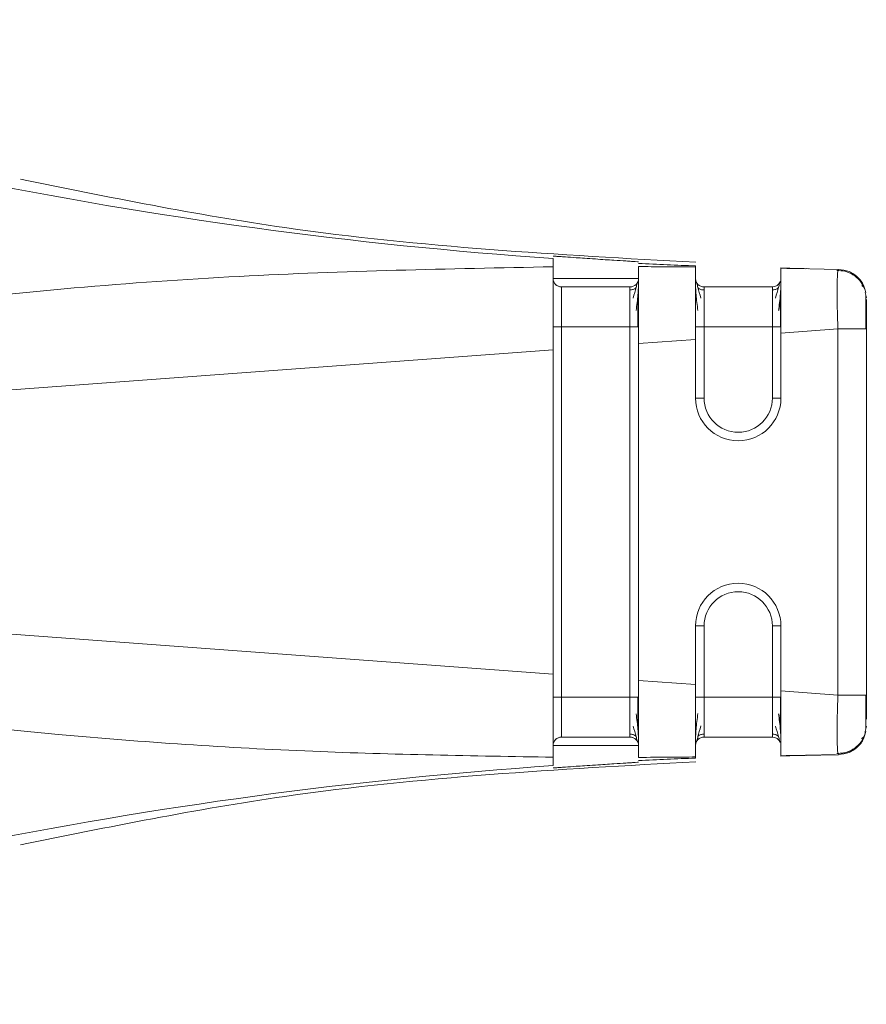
# Model space of a CAD drawing. Header units: millimetres. Extents: x -458 to 1924, y -69 to 431.
# Tile 41 of 49: x 1057 to 1072, y 153 to 171. Entities that reach past the tile are written whole.
import ezdxf

# ---------------------------------------------------------------- set-up
doc = ezdxf.new("R2010")
doc.units = ezdxf.units.MM

# ---------------------------------------------------------------- blocks, each defined once
blk = doc.blocks.new('Drawing View6')
at = {"color": 7, "linetype": 'Continuous', "lineweight": 18}
for p, q in [((-521.997, -11.096), (-522.493, -11.083)), ((-521.478, -11.107), (-522.487, -11.088)), ((-521.478, -11.107), (-521.486, -11.127)), ((-521.486, -11.128), (-521.478, -11.107)), ((-525.137, -11.416), (-526.337, -11.416)), ((-522.637, -11.416), (-523.837, -11.416)), ((-520.987, -11.607), (-521.005, -11.514)), ((-526.337, -12.114), (-526.337, -18.617)), ((-525.137, -12.114), (-526.337, -12.114)), ((-525.137, -18.617), (-525.137, -12.114)), ((-523.837, -12.114), (-523.837, -13.366)), ((-522.637, -12.114), (-523.837, -12.114)), ((-522.637, -13.366), (-522.637, -12.114)), ((-521.487, -12.151), (-522.487, -12.225)), ((-522.487, -12.225), (-522.487, -13.366)), ((-521.487, -12.151), (-521.487, -18.58)), ((-520.987, -12.151), (-521.005, -12.151)), ((-520.987, -12.151), (-520.987, -18.58)), ((-523.987, -12.336), (-524.987, -12.41)), ((-524.987, -12.41), (-524.987, -18.322)), ((-523.987, -12.336), (-523.987, -13.366)), ((-526.487, -12.521), (-541.682, -13.644)), ((-526.487, -12.521), (-526.487, -18.211)), ((-526.487, -18.211), (-541.682, -17.087)), ((-523.987, -17.366), (-523.987, -18.396)), ((-523.837, -17.366), (-523.837, -18.617)), ((-522.637, -18.617), (-522.637, -17.366)), ((-522.487, -17.366), (-522.487, -18.506)), ((-523.987, -18.396), (-524.987, -18.322)), ((-525.137, -18.617), (-526.337, -18.617)), ((-522.637, -18.617), (-523.837, -18.617)), ((-521.487, -18.58), (-522.487, -18.506)), ((-520.987, -19.125), (-521.005, -19.218)), ((-520.987, -19.125), (-521.005, -19.218)), ((-520.996, -19.17), (-520.996, -19.125)), ((-525.137, -19.316), (-526.337, -19.316)), ((-526.337, -19.316), (-526.337, -19.316)), ((-525.137, -19.316), (-525.137, -19.316)), ((-522.637, -19.316), (-523.837, -19.316)), ((-523.837, -19.316), (-523.837, -19.316)), ((-522.637, -19.316), (-523.837, -19.316)), ((-522.637, -19.316), (-522.637, -19.316)), ((-523.987, -19.39), (-523.987, -19.403)), ((-526.487, -19.817), (-526.487, -19.67)), ((-522.493, -19.649), (-521.997, -19.636)), ((-521.478, -19.625), (-522.487, -19.644)), ((-521.478, -19.625), (-522.487, -19.644)), ((-522.011, -19.636), (-522.038, -19.637)), ((-521.503, -19.626), (-521.999, -19.636)), ((-521.486, -19.604), (-521.478, -19.625)), ((-521.478, -19.625), (-521.486, -19.605)), ((-521.478, -19.625), (-521.478, -19.625))]:
    blk.add_line(p, q, dxfattribs=at)
at = {"color": 7, "linetype": 'Continuous', "lineweight": 18, "flags": 128}
for points in [[(-524.987, -11.266), (-525.044, -11.266), (-525.207, -11.266), (-525.45, -11.266), (-525.737, -11.266), (-526.024, -11.266), (-526.267, -11.266), (-526.43, -11.266), (-526.487, -11.266)], [(-524.987, -12.114), (-524.99, -12.114), (-524.998, -12.114), (-525.012, -12.114), (-525.031, -12.114), (-525.054, -12.114), (-525.08, -12.114), (-525.108, -12.114), (-525.137, -12.114)], [(-522.487, -12.114), (-522.49, -12.114), (-522.498, -12.114), (-522.512, -12.114), (-522.531, -12.114), (-522.554, -12.114), (-522.58, -12.114), (-522.608, -12.114), (-522.637, -12.114)], [(-523.987, -13.366), (-523.984, -13.366), (-523.976, -13.366), (-523.962, -13.366), (-523.943, -13.366), (-523.92, -13.366), (-523.894, -13.366), (-523.866, -13.366), (-523.837, -13.366)], [(-522.487, -13.366), (-522.49, -13.366), (-522.498, -13.366), (-522.512, -13.366), (-522.531, -13.366), (-522.554, -13.366), (-522.58, -13.366), (-522.608, -13.366), (-522.637, -13.366)], [(-523.987, -17.366), (-523.984, -17.366), (-523.976, -17.366), (-523.962, -17.366), (-523.943, -17.366), (-523.92, -17.366), (-523.894, -17.366), (-523.866, -17.366), (-523.837, -17.366)], [(-522.487, -17.366), (-522.49, -17.366), (-522.498, -17.366), (-522.512, -17.366), (-522.531, -17.366), (-522.554, -17.366), (-522.58, -17.366), (-522.608, -17.366), (-522.637, -17.366)], [(-524.987, -18.617), (-524.99, -18.617), (-524.998, -18.617), (-525.012, -18.617), (-525.031, -18.617), (-525.054, -18.617), (-525.08, -18.617), (-525.108, -18.617), (-525.137, -18.617)], [(-522.487, -18.617), (-522.49, -18.617), (-522.498, -18.617), (-522.512, -18.617), (-522.531, -18.617), (-522.554, -18.617), (-522.58, -18.617), (-522.608, -18.617), (-522.637, -18.617)], [(-526.337, -19.316), (-526.291, -19.316), (-526.161, -19.316), (-525.967, -19.316), (-525.737, -19.316), (-525.507, -19.316), (-525.313, -19.316), (-525.183, -19.316), (-525.137, -19.316)], [(-526.487, -19.466), (-526.43, -19.466), (-526.267, -19.466), (-526.024, -19.466), (-525.737, -19.466), (-525.45, -19.466), (-525.207, -19.466), (-525.044, -19.466), (-524.987, -19.466)]]:
    blk.add_lwpolyline(points, dxfattribs=at)
at = {"color": 7, "linetype": 'Continuous', "lineweight": 18}
for centre, radius, start, end in [((-521.029, 68.492), 79.595, 250.91073, 266.068), ((-521.062, 68.21), 79.311, 267.16361, 267.88671), ((-526.337, -11.266), 0.15, 180, 270), ((-525.137, -11.266), 0.15, 270, 0), ((-522.637, -11.266), 0.15, 270, 337.54), ((-523.237, -13.366), 0.75, 180, 0), ((-523.237, -13.366), 0.75, 180, 0), ((-523.237, -13.366), 0.6, 180, 0), ((-523.237, -17.366), 0.75, 0, 180), ((-523.237, -17.366), 0.75, 0, 180), ((-523.237, -17.366), 0.6, 0, 180), ((-526.337, -19.466), 0.15, 90, 180), ((-525.137, -19.466), 0.15, 359.9972, 90), ((-525.137, -19.466), 0.15, 16.9966, 90), ((-522.637, -19.466), 0.15, 22.2311, 90), ((-522.637, -19.466), 0.15, 22.1624, 90), ((-521.061, -98.943), 79.312, 92.114, 92.83709), ((-521.028, -99.225), 79.595, 93.93271, 109.08989)]:
    blk.add_arc(centre, radius, start, end, dxfattribs=at)
for points, knots in [([(-523.983, -10.983), (-526.397, -10.85), (-530.385, -10.631), (-534.297, -9.837), (-535.841, -9.524)], [0, 0, 0, 0, 0.605271, 1, 1, 1, 1]), ([(-524.987, -10.975), (-524.998, -10.974), (-525.014, -10.973), (-525.11, -10.967), (-525.228, -10.959), (-525.388, -10.949), (-525.575, -10.937), (-525.75, -10.925), (-525.926, -10.913), (-526.108, -10.901), (-526.257, -10.89), (-526.368, -10.882), (-526.462, -10.876), (-526.477, -10.876), (-526.487, -10.875)], [0, 0, 0, 0, 0.123082, 0.18658, 0.251196, 0.361764, 0.428626, 0.503058, 0.584391, 0.652955, 0.751381, 0.816619, 0.879885, 1, 1, 1, 1]), ([(-526.487, -11.062), (-526.487, -11.016), (-526.487, -10.936), (-526.487, -10.921), (-526.487, -10.915)], [0, 0, 0, 0, 0.576678, 1, 1, 1, 1]), ([(-524.987, -12.41), (-524.987, -12.248), (-524.987, -11.926), (-524.987, -11.504), (-524.987, -11.185), (-524.987, -11.101), (-524.987, -11.059)], [0, 0, 0, 0, 0.2508221, 0.5008245, 0.7509724, 1, 1, 1, 1]), ([(-523.987, -11.066), (-524.173, -11.064), (-524.506, -11.061), (-524.839, -11.06), (-524.987, -11.059)], [0, 0, 0, 0, 0.556487, 1, 1, 1, 1]), ([(-523.987, -11.066), (-523.987, -11.06), (-523.987, -11.05), (-523.987, -11.048), (-523.987, -11.047)], [0, 0, 0, 0, 0.566355, 1, 1, 1, 1]), ([(-526.487, -11.062), (-528.325, -11.098), (-532.101, -11.172), (-536.785, -11.583), (-540.225, -12.066), (-542.065, -12.412), (-543.094, -12.667), (-543.572, -12.849), (-543.745, -12.946), (-543.813, -13.019), (-543.834, -13.063), (-543.834, -13.107), (-543.813, -13.149), (-543.773, -13.189), (-543.713, -13.229), (-543.563, -13.302), (-543.218, -13.404), (-542.565, -13.531), (-542.016, -13.602), (-541.682, -13.644)], [0, 0, 0, 0, 0.277155, 0.569443, 0.709642, 0.801656, 0.852577, 0.869317, 0.879228, 0.882226, 0.884534, 0.88657, 0.888768, 0.891502, 0.895083, 0.899771, 0.916626, 0.949186, 1, 1, 1, 1]), ([(-526.487, -11.576), (-526.487, -11.46), (-526.487, -11.224), (-526.487, -11.116), (-526.487, -11.062)], [0, 0, 0, 0, 0.490418, 1, 1, 1, 1]), ([(-523.987, -12.336), (-523.987, -12.176), (-523.987, -11.861), (-523.987, -11.461), (-523.987, -11.163), (-523.987, -11.099), (-523.987, -11.066)], [0, 0, 0, 0, 0.2552155, 0.5005837, 0.7431346, 1, 1, 1, 1]), ([(-522.487, -11.088), (-522.347, -11.09), (-522.039, -11.096), (-522.038, -11.095), (-522.038, -11.095)], [0, 0, 0, 0, 0.452475, 1, 1, 1, 1]), ([(-522.487, -12.225), (-522.487, -12.075), (-522.487, -11.775), (-522.487, -11.404), (-522.487, -11.134), (-522.487, -11.103), (-522.487, -11.088)], [0, 0, 0, 0, 0.2500976, 0.4998872, 0.7496188, 1, 1, 1, 1]), ([(-521.022, -11.436), (-521.046, -11.39), (-521.094, -11.297), (-521.217, -11.196), (-521.358, -11.133), (-521.457, -11.129), (-521.505, -11.126)], [0, 0, 0, 0, 0.25578, 0.515825, 0.767388, 1, 1, 1, 1]), ([(-521.486, -11.127), (-521.486, -11.128), (-521.489, -11.135), (-521.495, -11.209), (-521.501, -11.393), (-521.5, -11.68), (-521.494, -11.942), (-521.489, -12.081), (-521.487, -12.151)], [0, 0, 0, 0, 0.009725, 0.155004, 0.430002, 0.709353, 0.853403, 1, 1, 1, 1]), ([(-521.018, -11.447), (-521.02, -11.437), (-521.033, -11.364), (-521.125, -11.25), (-521.283, -11.132), (-521.413, -11.116), (-521.478, -11.107)], [0, 0, 0, 0, 0.049019, 0.366012, 0.683006, 1, 1, 1, 1]), ([(-526.446, -11.368), (-526.445, -11.369), (-526.433, -11.387), (-526.395, -11.408), (-526.356, -11.413), (-526.337, -11.416)], [0, 0, 0, 0, 0.038349, 0.519175, 1, 1, 1, 1]), ([(-524.997, -11.321), (-525.002, -11.332), (-525.01, -11.355), (-525.035, -11.442), (-525.063, -11.545), (-525.081, -11.612)], [0, 0, 0, 0, 0.261307, 0.514798, 1, 1, 1, 1]), ([(-525.03, -11.83), (-525.024, -11.782), (-525.009, -11.684), (-524.996, -11.549), (-524.988, -11.424), (-524.987, -11.361), (-524.987, -11.329)], [0, 0, 0, 0, 0.238318, 0.484229, 0.738103, 1, 1, 1, 1]), ([(-523.987, -11.329), (-523.987, -11.361), (-523.986, -11.423), (-523.978, -11.548), (-523.965, -11.684), (-523.951, -11.782), (-523.944, -11.83)], [0, 0, 0, 0, 0.2619123, 0.5157904, 0.7616818, 1, 1, 1, 1]), ([(-523.893, -11.612), (-523.911, -11.545), (-523.939, -11.442), (-523.964, -11.355), (-523.973, -11.332), (-523.977, -11.321)], [0, 0, 0, 0, 0.48507, 0.738518, 1, 1, 1, 1]), ([(-522.497, -11.321), (-522.502, -11.332), (-522.51, -11.355), (-522.535, -11.442), (-522.563, -11.545), (-522.581, -11.612)], [0, 0, 0, 0, 0.261307, 0.514798, 1, 1, 1, 1]), ([(-522.53, -11.83), (-522.524, -11.782), (-522.509, -11.684), (-522.496, -11.549), (-522.488, -11.424), (-522.487, -11.361), (-522.487, -11.329)], [0, 0, 0, 0, 0.238318, 0.484229, 0.738103, 1, 1, 1, 1]), ([(-520.995, -11.516), (-521.003, -11.486), (-521.019, -11.422), (-521.052, -11.403), (-521.069, -11.392)], [0, 0, 0, 0, 0.4753454, 1, 1, 1, 1]), ([(-526.487, -12.521), (-526.487, -12.345), (-526.487, -12.002), (-526.487, -11.716), (-526.487, -11.576)], [0, 0, 0, 0, 0.510429, 1, 1, 1, 1]), ([(-526.337, -11.416), (-526.337, -11.426), (-526.337, -11.447), (-526.337, -11.609), (-526.337, -11.839), (-526.337, -12.023), (-526.337, -12.114)], [0, 0, 0, 0, 0.250957, 0.500564, 0.749846, 1, 1, 1, 1]), ([(-525.137, -12.114), (-525.137, -12.023), (-525.137, -11.839), (-525.137, -11.609), (-525.137, -11.447), (-525.137, -11.426), (-525.137, -11.416)], [0, 0, 0, 0, 0.250154, 0.499436, 0.749043, 1, 1, 1, 1]), ([(-525.03, -11.428), (-525.038, -11.435), (-525.054, -11.447), (-525.081, -11.46), (-525.109, -11.467), (-525.128, -11.468), (-525.137, -11.469)], [0, 0, 0, 0, 0.262686, 0.519977, 0.766996, 1, 1, 1, 1]), ([(-524.997, -12.122), (-524.997, -12.069), (-524.997, -11.964), (-524.997, -11.812), (-524.998, -11.67), (-524.998, -11.592), (-524.998, -11.553)], [0, 0, 0, 0, 0.250249, 0.500316, 0.750202, 1, 1, 1, 1]), ([(-523.837, -11.469), (-523.846, -11.468), (-523.865, -11.468), (-523.893, -11.46), (-523.921, -11.447), (-523.936, -11.435), (-523.944, -11.429)], [0, 0, 0, 0, 0.233001, 0.48002, 0.737312, 1, 1, 1, 1]), ([(-523.837, -11.416), (-523.837, -11.426), (-523.837, -11.447), (-523.837, -11.609), (-523.837, -11.839), (-523.837, -12.023), (-523.837, -12.114)], [0, 0, 0, 0, 0.250957, 0.500564, 0.749846, 1, 1, 1, 1]), ([(-522.637, -12.114), (-522.637, -12.023), (-522.637, -11.839), (-522.637, -11.609), (-522.637, -11.447), (-522.637, -11.426), (-522.637, -11.416)], [0, 0, 0, 0, 0.250154, 0.499436, 0.749043, 1, 1, 1, 1]), ([(-522.53, -11.428), (-522.538, -11.435), (-522.554, -11.447), (-522.581, -11.46), (-522.609, -11.467), (-522.628, -11.468), (-522.637, -11.469)], [0, 0, 0, 0, 0.262686, 0.519977, 0.766996, 1, 1, 1, 1]), ([(-522.497, -12.122), (-522.497, -12.069), (-522.497, -11.964), (-522.497, -11.812), (-522.498, -11.67), (-522.498, -11.592), (-522.498, -11.553)], [0, 0, 0, 0, 0.250249, 0.500316, 0.750202, 1, 1, 1, 1]), ([(-520.996, -11.764), (-520.996, -11.727), (-520.996, -11.639), (-520.996, -11.59), (-520.996, -11.562)], [0, 0, 0, 0, 0.430027, 1, 1, 1, 1]), ([(-520.995, -12.158), (-520.995, -12.095), (-520.995, -11.969), (-520.995, -11.818), (-520.996, -11.75), (-520.996, -11.727)], [0, 0, 0, 0, 0.397478, 0.794745, 1, 1, 1, 1]), ([(-520.987, -11.639), (-520.987, -11.644), (-520.987, -11.662), (-520.987, -11.785), (-520.987, -11.963), (-520.987, -12.089), (-520.987, -12.151)], [0, 0, 0, 0, 0.124515, 0.464868, 0.733493, 1, 1, 1, 1]), ([(-520.995, -12.157), (-520.995, -12.095), (-520.995, -11.969), (-520.995, -11.833), (-520.996, -11.776), (-520.996, -11.764)], [0, 0, 0, 0, 0.445553, 0.890853, 1, 1, 1, 1]), ([(-521.005, -12.151), (-521.009, -12.151), (-521.023, -12.151), (-521.127, -12.151), (-521.29, -12.151), (-521.421, -12.151), (-521.487, -12.151)], [0, 0, 0, 0, 0.152691, 0.435127, 0.717564, 1, 1, 1, 1]), ([(-541.682, -17.087), (-542.208, -17.151), (-542.845, -17.228), (-543.525, -17.417), (-543.706, -17.494), (-543.783, -17.552), (-543.81, -17.581), (-543.826, -17.609), (-543.835, -17.64), (-543.831, -17.676), (-543.81, -17.715), (-543.772, -17.756), (-543.678, -17.827), (-543.48, -17.921), (-542.994, -18.09), (-542.024, -18.327), (-540.31, -18.65), (-537.949, -18.989), (-534.65, -19.34), (-530.796, -19.598), (-527.894, -19.646), (-526.487, -19.67)], [0, 0, 0, 0, 0.079633, 0.096416, 0.106506, 0.108989, 0.110947, 0.112535, 0.113904, 0.115836, 0.117972, 0.120667, 0.124353, 0.135955, 0.15357, 0.20236, 0.286651, 0.417176, 0.562519, 0.787792, 1, 1, 1, 1]), ([(-526.487, -19.15), (-526.487, -19.011), (-526.487, -18.726), (-526.487, -18.385), (-526.487, -18.211)], [0, 0, 0, 0, 0.489706, 1, 1, 1, 1]), ([(-524.987, -19.672), (-524.987, -19.631), (-524.987, -19.547), (-524.987, -19.228), (-524.987, -18.806), (-524.987, -18.483), (-524.987, -18.322)], [0, 0, 0, 0, 0.249034, 0.499186, 0.749184, 1, 1, 1, 1]), ([(-523.987, -19.665), (-523.987, -19.632), (-523.987, -19.568), (-523.987, -19.27), (-523.987, -18.871), (-523.987, -18.556), (-523.987, -18.396)], [0, 0, 0, 0, 0.256857, 0.499427, 0.744777, 1, 1, 1, 1]), ([(-526.337, -18.617), (-526.337, -18.709), (-526.337, -18.892), (-526.337, -19.123), (-526.337, -19.284), (-526.337, -19.305), (-526.337, -19.316)], [0, 0, 0, 0, 0.250154, 0.499436, 0.749043, 1, 1, 1, 1]), ([(-525.137, -19.316), (-525.137, -19.305), (-525.137, -19.284), (-525.137, -19.123), (-525.137, -18.892), (-525.137, -18.709), (-525.137, -18.617)], [0, 0, 0, 0, 0.250957, 0.500564, 0.749846, 1, 1, 1, 1]), ([(-524.998, -19.181), (-524.998, -19.143), (-524.998, -19.065), (-524.997, -18.925), (-524.997, -18.774), (-524.997, -18.67), (-524.997, -18.617)], [0, 0, 0, 0, 0.24996, 0.499871, 0.74992, 1, 1, 1, 1]), ([(-523.837, -18.617), (-523.837, -18.709), (-523.837, -18.892), (-523.837, -19.123), (-523.837, -19.284), (-523.837, -19.305), (-523.837, -19.316)], [0, 0, 0, 0, 0.250154, 0.499436, 0.749043, 1, 1, 1, 1]), ([(-522.637, -19.316), (-522.637, -19.305), (-522.637, -19.284), (-522.637, -19.123), (-522.637, -18.892), (-522.637, -18.709), (-522.637, -18.617)], [0, 0, 0, 0, 0.250957, 0.500564, 0.749846, 1, 1, 1, 1]), ([(-522.498, -19.181), (-522.498, -19.143), (-522.498, -19.065), (-522.497, -18.925), (-522.497, -18.774), (-522.497, -18.67), (-522.497, -18.617)], [0, 0, 0, 0, 0.24996, 0.499871, 0.74992, 1, 1, 1, 1]), ([(-522.487, -19.644), (-522.487, -19.628), (-522.487, -19.598), (-522.487, -19.328), (-522.487, -18.957), (-522.487, -18.657), (-522.487, -18.506)], [0, 0, 0, 0, 0.250255, 0.500093, 0.749776, 1, 1, 1, 1]), ([(-521.487, -18.58), (-521.491, -18.719), (-521.5, -18.993), (-521.501, -19.338), (-521.495, -19.522), (-521.489, -19.597), (-521.486, -19.604), (-521.486, -19.604)], [0, 0, 0, 0, 0.289537, 0.569309, 0.844608, 0.9901, 1, 1, 1, 1]), ([(-520.996, -19.005), (-520.996, -18.982), (-520.995, -18.914), (-520.995, -18.763), (-520.995, -18.637), (-520.995, -18.574)], [0, 0, 0, 0, 0.205255, 0.602522, 1, 1, 1, 1]), ([(-520.987, -18.58), (-520.987, -18.661), (-520.987, -18.823), (-520.987, -18.941), (-520.987, -19)], [0, 0, 0, 0, 0.498954, 1, 1, 1, 1]), ([(-524.987, -19.401), (-524.987, -19.369), (-524.988, -19.307), (-524.996, -19.183), (-525.009, -19.05), (-525.024, -18.953), (-525.03, -18.906)], [0, 0, 0, 0, 0.262057, 0.516005, 0.761874, 1, 1, 1, 1]), ([(-523.944, -18.901), (-523.951, -18.949), (-523.965, -19.045), (-523.978, -19.18), (-523.986, -19.304), (-523.987, -19.367), (-523.987, -19.399)], [0, 0, 0, 0, 0.238194, 0.484055, 0.738008, 1, 1, 1, 1]), ([(-522.487, -19.401), (-522.487, -19.369), (-522.488, -19.307), (-522.496, -19.183), (-522.509, -19.05), (-522.524, -18.953), (-522.53, -18.906)], [0, 0, 0, 0, 0.262057, 0.516005, 0.761874, 1, 1, 1, 1]), ([(-520.996, -19.17), (-520.996, -19.143), (-520.996, -19.102), (-520.996, -19.029), (-520.996, -19.005)], [0, 0, 0, 0, 0.674154, 1, 1, 1, 1]), ([(-526.487, -19.67), (-526.487, -19.615), (-526.487, -19.506), (-526.487, -19.268), (-526.487, -19.15)], [0, 0, 0, 0, 0.509411, 1, 1, 1, 1]), ([(-525.081, -19.122), (-525.063, -19.188), (-525.036, -19.29), (-525.01, -19.376), (-525.002, -19.399), (-524.998, -19.41)], [0, 0, 0, 0, 0.485154, 0.738623, 1, 1, 1, 1]), ([(-523.976, -19.41), (-523.972, -19.398), (-523.964, -19.376), (-523.938, -19.289), (-523.911, -19.187), (-523.893, -19.119)], [0, 0, 0, 0, 0.261424, 0.514828, 1, 1, 1, 1]), ([(-522.581, -19.122), (-522.563, -19.188), (-522.536, -19.29), (-522.51, -19.376), (-522.502, -19.399), (-522.498, -19.41)], [0, 0, 0, 0, 0.485154, 0.738623, 1, 1, 1, 1]), ([(-525.137, -19.264), (-525.128, -19.264), (-525.109, -19.265), (-525.081, -19.272), (-525.054, -19.285), (-525.038, -19.297), (-525.03, -19.304)], [0, 0, 0, 0, 0.233003, 0.480022, 0.737313, 1, 1, 1, 1]), ([(-523.944, -19.303), (-523.936, -19.297), (-523.921, -19.284), (-523.893, -19.272), (-523.865, -19.264), (-523.846, -19.263), (-523.837, -19.263)], [0, 0, 0, 0, 0.2626846, 0.5199761, 0.766996, 1, 1, 1, 1]), ([(-522.637, -19.264), (-522.628, -19.264), (-522.609, -19.265), (-522.581, -19.272), (-522.554, -19.285), (-522.538, -19.297), (-522.53, -19.304)], [0, 0, 0, 0, 0.2330034, 0.4800218, 0.737313, 1, 1, 1, 1]), ([(-521.505, -19.605), (-521.457, -19.603), (-521.358, -19.598), (-521.217, -19.536), (-521.094, -19.435), (-521.046, -19.342), (-521.022, -19.296)], [0, 0, 0, 0, 0.232612, 0.484175, 0.74422, 1, 1, 1, 1]), ([(-521.005, -19.218), (-521.01, -19.25), (-521.023, -19.347), (-521.124, -19.483), (-521.284, -19.599), (-521.413, -19.616), (-521.478, -19.625)], [0, 0, 0, 0, 0.145365, 0.430243, 0.715122, 1, 1, 1, 1]), ([(-521.018, -19.285), (-521.02, -19.295), (-521.033, -19.369), (-521.125, -19.483), (-521.283, -19.6), (-521.413, -19.617), (-521.478, -19.625)], [0, 0, 0, 0, 0.04897, 0.36598, 0.68299, 1, 1, 1, 1]), ([(-521.474, -19.602), (-521.437, -19.6), (-521.348, -19.596), (-521.217, -19.536), (-521.094, -19.435), (-521.046, -19.342), (-521.022, -19.296)], [0, 0, 0, 0, 0.191585, 0.456597, 0.730545, 1, 1, 1, 1]), ([(-521.07, -19.339), (-521.052, -19.329), (-521.019, -19.31), (-521.003, -19.246), (-520.995, -19.216)], [0, 0, 0, 0, 0.524709, 1, 1, 1, 1]), ([(-524.987, -19.672), (-524.799, -19.672), (-524.466, -19.67), (-524.133, -19.667), (-523.987, -19.665)], [0, 0, 0, 0, 0.563222, 1, 1, 1, 1]), ([(-523.987, -19.685), (-523.987, -19.684), (-523.987, -19.681), (-523.987, -19.67), (-523.987, -19.665)], [0, 0, 0, 0, 0.55364, 1, 1, 1, 1]), ([(-522.487, -19.644), (-522.187, -19.638), (-521.589, -19.627), (-521.468, -19.625), (-521.752, -19.63), (-522.242, -19.639), (-522.487, -19.644)], [0, 0, 0, 0, 0.28024, 0.559855, 0.779601, 1, 1, 1, 1]), ([(-522.019, -19.636), (-522.021, -19.636), (-522.024, -19.636), (-522.342, -19.641), (-522.487, -19.644)], [0, 0, 0, 0, 0.545182, 1, 1, 1, 1]), ([(-535.841, -21.208), (-534.297, -20.895), (-530.385, -20.101), (-526.397, -19.882), (-523.983, -19.749)], [0, 0, 0, 0, 0.394724, 1, 1, 1, 1]), ([(-526.487, -19.857), (-526.477, -19.856), (-526.462, -19.856), (-526.368, -19.85), (-526.257, -19.842), (-526.108, -19.831), (-525.926, -19.819), (-525.75, -19.807), (-525.575, -19.795), (-525.388, -19.783), (-525.228, -19.773), (-525.11, -19.765), (-525.014, -19.759), (-524.998, -19.757), (-524.987, -19.757)], [0, 0, 0, 0, 0.120107, 0.183374, 0.248618, 0.347036, 0.415602, 0.496942, 0.571361, 0.638218, 0.748801, 0.813411, 0.876907, 1, 1, 1, 1])]:
    blk.add_open_spline(points, degree=3, knots=knots, dxfattribs=at)
for points in [[(-523.987, -11.266), (-523.985, -11.286), (-523.98, -11.325), (-523.946, -11.374), (-523.896, -11.409), (-523.857, -11.414), (-523.837, -11.416)], [(-526.487, -12.114), (-526.485, -12.114), (-526.48, -12.114), (-526.446, -12.114), (-526.396, -12.114), (-526.357, -12.114), (-526.337, -12.114)], [(-523.987, -12.114), (-523.985, -12.114), (-523.98, -12.114), (-523.946, -12.114), (-523.896, -12.114), (-523.857, -12.114), (-523.837, -12.114)], [(-526.487, -18.617), (-526.485, -18.617), (-526.48, -18.617), (-526.446, -18.617), (-526.396, -18.617), (-526.357, -18.617), (-526.337, -18.617)], [(-523.987, -18.617), (-523.985, -18.617), (-523.98, -18.617), (-523.946, -18.617), (-523.896, -18.617), (-523.857, -18.617), (-523.837, -18.617)], [(-520.987, -18.58), (-520.995, -18.58), (-521.01, -18.58), (-521.125, -18.58), (-521.291, -18.58), (-521.422, -18.58), (-521.487, -18.58)], [(-526.487, -19.466), (-526.485, -19.446), (-526.48, -19.407), (-526.446, -19.357), (-526.396, -19.323), (-526.357, -19.318), (-526.337, -19.316)], [(-523.987, -19.466), (-523.985, -19.446), (-523.98, -19.407), (-523.946, -19.357), (-523.896, -19.323), (-523.857, -19.318), (-523.837, -19.316)], [(-523.987, -19.466), (-523.985, -19.447), (-523.98, -19.407), (-523.946, -19.358), (-523.896, -19.323), (-523.857, -19.318), (-523.837, -19.316)]]:
    blk.add_open_spline(points, degree=3, dxfattribs=at)

msp = doc.modelspace()

# ---------------------------------------------------------------- block references
at = {"color": 7, "linetype": 'Continuous', "lineweight": 18}
msp.add_blockref('Drawing View6', (1592.519, 177.474), dxfattribs=at)

doc.saveas('drawing.dxf')
